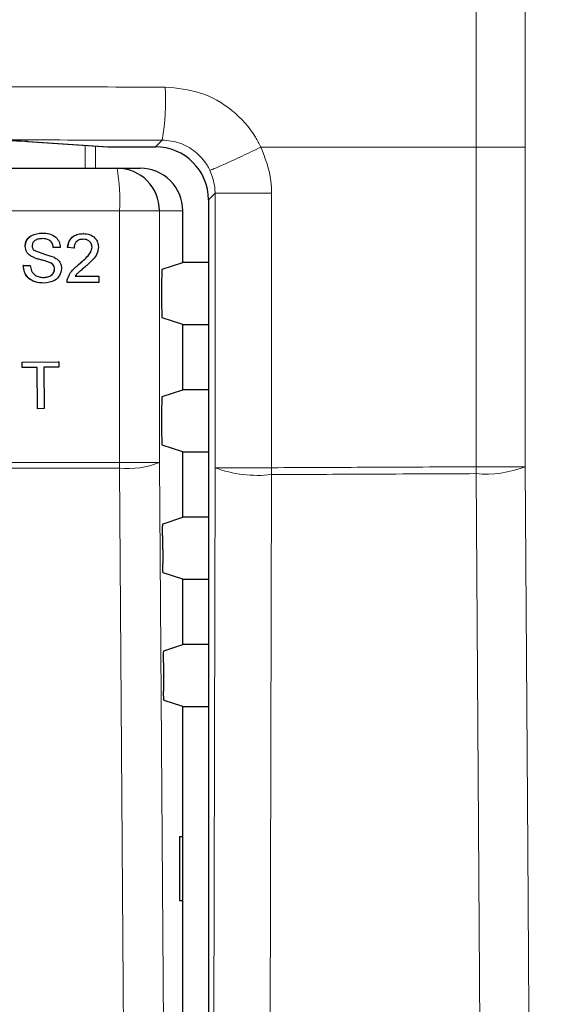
# Model space of a CAD drawing. Header units: millimetres. Extents: x 5 to 418, y 2 to 292.
# Tile 35 of 74: x 119.65 to 123.95, y 175.99 to 183.72. Entities that reach past the tile are written whole.
import ezdxf

# ---------------------------------------------------------------- set-up
doc = ezdxf.new("R2010")
doc.units = ezdxf.units.MM
doc.layers.add('SLD-0', color=7, linetype='Continuous')
doc.styles.add('SLDTEXTSTYLE0', font='TXT', dxfattribs={"width": 0.605})
doc.dimstyles.new('SLDDIMSTYLE2', dxfattribs={"dimtxt": 3.5, "dimasz": 3.302, "dimexe": 0, "dimexo": 0.0625, "dimgap": 0.875, "dimtad": 1, "dimdec": 1, "dimlfac": 6, "dimrnd": 1e-09, "dimzin": 12, "dimdsep": 46, "dimtxsty": 'SLDTEXTSTYLE0', "dimsah": 1, "dimcen": 0.09, "dimadec": 0, "dimazin": 3, "dimtfac": 1, "dimtofl": 0, "dimtmove": 0, "dimatfit": 3, "dimfxl": 1, "dimfrac": 2, "dimtolj": 1, "dimtzin": 12, "dimarcsym": 0})

# ---------------------------------------------------------------- blocks, each defined once
blk = doc.blocks.new('_D_8')
at = {"layer": 'SLD-0', "color": 7}
for p, q in [((128.8398, 248.1598), (145.3165, 248.1598)), ((144.3165, 94.2725), (144.3165, 248.1598)), ((115.4796, 94.2725), (145.3165, 94.2725))]:
    blk.add_line(p, q, dxfattribs=at)
for centre, start, end in [((141.6308, 171.8602), 63.43495, 116.56505), ((141.6308, 170.572), 243.43495, 296.56505)]:
    blk.add_arc(centre, 6.0056, start, end, dxfattribs=at)
for points in [[(144.3165, 248.1598), (143.8085, 244.8578), (144.8245, 244.8578)], [(144.3165, 94.2725), (144.8245, 97.5745), (143.8085, 97.5745)]]:
    blk.add_solid(points, dxfattribs=at)
at = {"layer": 'SLD-0', "color": 7, "insert": (139.8048, 165.2005), "char_height": 3.5, "attachment_point": 1, "rotation": 90, "style": 'SLDTEXTSTYLE0'}
blk.add_mtext('923,3', dxfattribs=at)

msp = doc.modelspace()

# ---------------------------------------------------------------- linework, layer by layer
at = {"color": 7, "linetype": 'Continuous', "lineweight": 18}
for p, q in [((123.2345, 182.7181), (123.2345, 215.1618)), ((123.6196, 215.1618), (123.6196, 182.7181)), ((120.7164, 182.7196), (120.7694, 182.7726)), ((119.7165, 182.7605), (120.3454, 182.7196)), ((120.1649, 182.5514), (120.1649, 182.7311)), ((120.2454, 182.7259), (120.2454, 182.5514)), ((120.34, 182.7197), (120.3454, 182.7196)), ((123.2345, 182.7181), (121.5454, 182.7181)), ((123.2346, 180.2075), (123.2346, 182.7181)), ((123.6196, 182.7181), (123.6196, 180.2075)), ((121.1851, 182.3551), (121.133, 182.303)), ((121.6287, 182.3551), (121.1851, 182.3551)), ((121.1851, 180.2002), (121.1851, 182.3551)), ((121.6287, 182.3551), (121.6287, 181.9384)), ((120.4344, 182.2181), (116.4327, 182.2181)), ((120.4344, 180.2403), (120.4344, 182.2181)), ((120.7482, 182.2181), (120.4344, 182.2181)), ((120.7482, 182.2181), (120.7482, 180.2403)), ((120.9315, 182.2181), (120.7482, 182.2181)), ((121.6287, 181.9384), (121.6287, 180.2002)), ((116.4327, 180.2403), (120.4344, 180.2403)), ((120.7482, 180.2403), (120.4344, 180.2403)), ((120.4342, 180.1961), (116.4328, 180.1961)), ((121.1582, 168.4111), (121.1851, 180.2002)), ((121.6287, 180.2002), (121.1851, 180.2002)), ((121.6287, 180.1462), (121.6017, 168.3571)), ((123.6196, 180.2075), (123.2346, 180.2075))]:
    msp.add_line(p, q, dxfattribs=at)
at = {"color": 7, "linetype": 'Continuous', "lineweight": 25}
for p, q in [((119.7111, 182.7607), (120.34, 182.7197)), ((119.7111, 182.7607), (119.7165, 182.7605)), ((120.3454, 182.7196), (120.7164, 182.7196)), ((116.4427, 182.5514), (120.4154, 182.5514)), ((120.4154, 182.5514), (120.5977, 182.5514)), ((121.133, 182.303), (121.133, 147.5832)), ((120.9315, 181.8123), (120.9315, 182.2181)), ((119.8272, 182.043), (119.8263, 182.043)), ((120.1507, 182.0381), (120.1498, 182.0381)), ((119.6943, 181.9381), (119.6935, 181.9381)), ((119.9152, 181.93), (119.9143, 181.93)), ((119.9691, 181.93), (119.9152, 181.93)), ((120.028, 181.93), (120.0272, 181.93)), ((120.0771, 181.9251), (120.028, 181.93)), ((120.0771, 181.9251), (120.0762, 181.9251)), ((120.2185, 181.9318), (120.2117, 181.96)), ((120.2194, 181.9318), (120.2185, 181.9318)), ((119.7508, 181.8552), (119.75, 181.8552)), ((119.6796, 181.7875), (119.6787, 181.7875)), ((119.6796, 181.7875), (119.7336, 181.7875)), ((119.8842, 181.8127), (119.8833, 181.8127)), ((120.1165, 181.7981), (120.1156, 181.7981)), ((120.7698, 181.7584), (120.9315, 181.8123)), ((121.133, 181.8123), (120.9315, 181.8123)), ((119.925, 181.761), (119.9241, 181.761)), ((120.0861, 181.7039), (120.2734, 181.7039)), ((120.2734, 181.7039), (120.2734, 181.6548)), ((119.8399, 181.6499), (119.8391, 181.6499)), ((120.0231, 181.6548), (120.0223, 181.6548)), ((120.2734, 181.6548), (120.0231, 181.6548)), ((120.0236, 181.6741), (120.0274, 181.6889)), ((120.0283, 181.6889), (120.0274, 181.6889)), ((120.7655, 181.6751), (120.7655, 181.4611)), ((120.9315, 181.3239), (120.7698, 181.3777)), ((120.9315, 180.8123), (120.9315, 181.3239)), ((120.9315, 181.3239), (121.133, 181.3239)), ((119.6706, 181.029), (119.6701, 181.029)), ((119.6706, 181.029), (119.9569, 181.0318)), ((119.671, 180.9867), (119.6706, 181.029)), ((119.9569, 181.0318), (119.9565, 181.0318)), ((119.9569, 181.0318), (119.9573, 180.9895)), ((119.671, 180.9867), (119.6706, 180.9867)), ((119.7883, 180.9878), (119.671, 180.9867)), ((119.7915, 180.6635), (119.7883, 180.9878)), ((119.9573, 180.9895), (119.84, 180.9884)), ((119.84, 180.9884), (119.8432, 180.664)), ((120.7698, 180.7584), (120.9315, 180.8123)), ((121.133, 180.8123), (120.9315, 180.8123)), ((119.7915, 180.6635), (119.7911, 180.6635)), ((119.8432, 180.664), (119.7915, 180.6635)), ((120.7655, 180.6751), (120.7655, 180.4611)), ((120.9315, 180.3239), (120.7698, 180.3777)), ((120.9315, 179.8123), (120.9315, 180.3239)), ((120.9315, 180.3239), (121.133, 180.3239)), ((120.7762, 179.7605), (120.9315, 179.8123)), ((121.133, 179.8123), (120.9315, 179.8123)), ((120.7719, 179.6662), (120.7735, 179.4474)), ((120.9315, 179.3239), (120.7777, 179.3751)), ((120.9315, 178.8123), (120.9315, 179.3239)), ((120.9315, 179.3239), (121.133, 179.3239)), ((120.7832, 178.7629), (120.9315, 178.8123)), ((121.133, 178.8123), (120.9315, 178.8123)), ((120.7789, 178.6685), (120.7805, 178.445)), ((120.9315, 178.3239), (120.7848, 178.3728)), ((120.9315, 175.8123), (120.9315, 178.3239)), ((120.9315, 178.3239), (121.133, 178.3239)), ((120.9306, 177.3014), (120.9053, 177.3019)), ((120.9053, 177.3019), (120.9053, 176.801)), ((120.9306, 176.8014), (120.9306, 177.3014)), ((120.9053, 176.801), (120.9306, 176.8014))]:
    msp.add_line(p, q, dxfattribs=at)
at = {"color": 7, "linetype": 'Continuous', "lineweight": 18, "flags": 128}
for points in [[(120.7482, 180.2403), (120.7898, 174.3413), (120.8313, 168.4464)], [(120.5176, 168.4022), (120.513, 169.0629), (120.4943, 171.7058), (120.4342, 180.1961)], [(123.316, 168.3668), (123.3103, 169.193), (123.2875, 172.4978), (123.2646, 175.8026), (123.2346, 180.1536)], [(123.6196, 180.2075), (123.6403, 177.2095), (123.6609, 174.2115), (123.7008, 168.4208)]]:
    msp.add_lwpolyline(points, dxfattribs=at)
at = {"color": 7, "linetype": 'Continuous', "lineweight": 18}
for centre, radius, start, end in [((118.9613, 183.0897), 1.8357, 350.0512, 3.10577), ((118.9586, 182.3011), 1.4781, 356.77862, 9.748), ((114.6342, 180.2402), 5.8001, 359.56407, 0.00076), ((120.4974, 180.8845), 0.6913, 264.75278, 291.27288), ((121.5188, 181.0929), 0.953, 249.50021, 276.61844), ((115.2473, 180.1732), 6.3814, 359.75757, 0.24243), ((117.6871, 180.1806), 5.5475, 359.72132, 0.27868), ((123.3107, 181.011), 0.8608, 264.92627, 291.03033)]:
    msp.add_arc(centre, radius, start, end, dxfattribs=at)
at = {"color": 7, "linetype": 'Continuous', "lineweight": 25}
for centre, radius, start, end in [((120.3454, 182.8029), 0.0833, 266.27284, 270), ((120.4151, 182.2183), 0.3331, 359.96074, 89.96069)]:
    msp.add_arc(centre, radius, start, end, dxfattribs=at)
at = {"color": 7, "linetype": 'Continuous', "lineweight": 18}
for centre, major_axis, ratio, end_param in [((110.8312, 180.2925), (166.6667, 0), 0.017411, 1.523445), ((110.8312, 179.8759), (166.25, 0), 0.017455, 1.522912)]:
    msp.add_ellipse(centre, major_axis=major_axis, ratio=ratio, start_param=1.510982, end_param=end_param, dxfattribs=at)
at = {"color": 7, "linetype": 'Continuous', "lineweight": 25}
for centre, major_axis, ratio, start_param, end_param in [((118.6701, 182.7556), (1.0833, 0), 0.017455, 0.261799, 1.460929), ((120.7162, 182.3028), (0.2948, 0.2948), 0.999574, 5.497939, 7.068431), ((120.5977, 182.2181), (-0.3338, 0), 0.99863, 3.141593, 4.712389), ((120.7699, 181.6751), (0, 0.0833), 0.052408, 0.017453, 1.570796), ((120.7699, 181.4611), (0, 0.0833), 0.052408, 1.570796, 3.124139), ((120.7699, 180.6751), (0, 0.0833), 0.052408, 0.017453, 1.570796), ((120.7699, 180.4611), (0, 0.0833), 0.052408, 1.570796, 3.124139)]:
    msp.add_ellipse(centre, major_axis=major_axis, ratio=ratio, start_param=start_param, end_param=end_param, dxfattribs=at)
at = {"color": 7, "linetype": 'Continuous', "lineweight": 18}
for points, knots in [([(120.7943, 183.1892), (120.8883, 183.1799), (121.0762, 183.1612), (121.3254, 183.0169), (121.4742, 182.8535), (121.5316, 182.7444), (121.5454, 182.7181)], [0, 0, 0, 0, 0.301658, 0.603156, 0.904472, 1, 1, 1, 1]), ([(120.7694, 182.7726), (120.8162, 182.7679), (120.9099, 182.7585), (121.0341, 182.6862), (121.1082, 182.6044), (121.1367, 182.5498), (121.1436, 182.5367)], [0, 0, 0, 0, 0.301461, 0.603006, 0.904449, 1, 1, 1, 1]), ([(121.5454, 182.7181), (121.5791, 182.6298), (121.6242, 182.5118), (121.6278, 182.3866), (121.6287, 182.3551)], [0, 0, 0, 0, 0.747651, 1, 1, 1, 1]), ([(121.1436, 182.5367), (121.1604, 182.4925), (121.1829, 182.4335), (121.1846, 182.3709), (121.1851, 182.3551)], [0, 0, 0, 0, 0.747733, 1, 1, 1, 1]), ([(121.6287, 180.2002), (121.8848, 180.2013), (122.4202, 180.2036), (122.9554, 180.2062), (123.2346, 180.2075)], [0, 0, 0, 0, 0.478278, 1, 1, 1, 1]), ([(123.2346, 180.1536), (122.9554, 180.1522), (122.4202, 180.1497), (121.8848, 180.1473), (121.6287, 180.1462)], [0, 0, 0, 0, 0.521722, 1, 1, 1, 1])]:
    msp.add_open_spline(points, degree=3, knots=knots, dxfattribs=at)
for points in [[(121.5454, 182.7181), (121.5202, 182.7059), (121.47, 182.6817), (121.3962, 182.6467), (121.3274, 182.6146), (121.2663, 182.5866), (121.2153, 182.5639), (121.1767, 182.5476), (121.1508, 182.5375), (121.146, 182.5369), (121.1436, 182.5367)], [(123.6196, 182.7181), (123.6117, 182.7181), (123.5959, 182.7181), (123.5072, 182.7181), (123.3835, 182.7181), (123.2842, 182.7181), (123.2346, 182.7181)]]:
    msp.add_open_spline(points, degree=3, dxfattribs=at)
at = {"color": 7, "linetype": 'Continuous', "lineweight": 25}
for points, knots in [([(119.6934, 181.9381), (119.6947, 181.9499), (119.6973, 181.9735), (119.7164, 182.0045), (119.7578, 182.0364), (119.7981, 182.0403), (119.8263, 182.043)], [0, 0, 0, 0, 0.187029, 0.374124, 0.56114, 1, 1, 1, 1]), ([(119.6943, 181.9381), (119.6956, 181.9499), (119.6982, 181.9735), (119.7172, 182.0045), (119.7587, 182.0364), (119.799, 182.0403), (119.8272, 182.043)], [0, 0, 0, 0, 0.187029, 0.374124, 0.56114, 1, 1, 1, 1]), ([(119.8293, 181.9988), (119.8189, 181.9984), (119.7982, 181.9977), (119.7705, 181.9869), (119.7517, 181.9662), (119.7494, 181.9498), (119.7483, 181.9416)], [0, 0, 0, 0, 0.28129, 0.56082, 0.78068, 1, 1, 1, 1]), ([(119.8272, 182.043), (119.8462, 182.0418), (119.884, 182.0395), (119.933, 182.0154), (119.963, 181.9746), (119.9671, 181.9449), (119.9691, 181.93)], [0, 0, 0, 0, 0.280797, 0.560151, 0.779877, 1, 1, 1, 1]), ([(119.9143, 181.93), (119.9122, 181.9415), (119.9081, 181.9643), (119.8772, 181.9956), (119.847, 181.9976), (119.8285, 181.9988)], [0, 0, 0, 0, 0.281097, 0.560287, 1, 1, 1, 1]), ([(119.9152, 181.93), (119.9131, 181.9415), (119.909, 181.9643), (119.8781, 181.9956), (119.8479, 181.9976), (119.8293, 181.9988)], [0, 0, 0, 0, 0.281097, 0.560287, 1, 1, 1, 1]), ([(120.0271, 181.93), (120.03, 181.947), (120.0356, 181.9809), (120.0685, 182.0185), (120.1096, 182.0359), (120.1364, 182.0374), (120.1498, 182.0381)], [0, 0, 0, 0, 0.280235, 0.558893, 0.779132, 1, 1, 1, 1]), ([(120.028, 181.93), (120.0309, 181.947), (120.0365, 181.9809), (120.0694, 182.0185), (120.1105, 182.0359), (120.1373, 182.0374), (120.1507, 182.0381)], [0, 0, 0, 0, 0.280235, 0.558893, 0.779132, 1, 1, 1, 1]), ([(120.1507, 182.0381), (120.1674, 182.037), (120.2007, 182.0346), (120.2406, 182.0081), (120.2649, 181.9716), (120.2673, 181.9454), (120.2685, 181.9323)], [0, 0, 0, 0, 0.280482, 0.559644, 0.779749, 1, 1, 1, 1]), ([(119.7508, 181.8552), (119.7422, 181.8601), (119.725, 181.8698), (119.7004, 181.8968), (119.6966, 181.9224), (119.6943, 181.9381)], [0, 0, 0, 0, 0.2814452, 0.5622732, 1, 1, 1, 1]), ([(119.7483, 181.9416), (119.749, 181.9344), (119.7501, 181.9217), (119.7584, 181.912), (119.762, 181.9077)], [0, 0, 0, 0, 0.5596169, 1, 1, 1, 1]), ([(120.1496, 181.9939), (120.1391, 181.9931), (120.1179, 181.9915), (120.0925, 181.9743), (120.0789, 181.95), (120.0777, 181.9334), (120.0771, 181.9251)], [0, 0, 0, 0, 0.28041, 0.559489, 0.779375, 1, 1, 1, 1]), ([(120.1156, 181.7981), (120.1401, 181.8191), (120.1742, 181.8483), (120.2118, 181.8939), (120.2163, 181.9192), (120.2185, 181.9318)], [0, 0, 0, 0, 0.561313, 0.781386, 1, 1, 1, 1]), ([(120.1165, 181.7981), (120.141, 181.8191), (120.175, 181.8483), (120.2127, 181.8939), (120.2172, 181.9192), (120.2194, 181.9318)], [0, 0, 0, 0, 0.561313, 0.781386, 1, 1, 1, 1]), ([(120.2194, 181.9318), (120.2181, 181.9416), (120.2155, 181.9613), (120.1957, 181.9818), (120.1727, 181.9925), (120.1573, 181.9934), (120.1496, 181.9939)], [0, 0, 0, 0, 0.27908, 0.558612, 0.779043, 1, 1, 1, 1]), ([(120.2685, 181.9323), (120.2659, 181.914), (120.2607, 181.8773), (120.2196, 181.8242), (120.184, 181.7937), (120.1623, 181.775)], [0, 0, 0, 0, 0.278741, 0.558834, 1, 1, 1, 1]), ([(119.8842, 181.8127), (119.8691, 181.8176), (119.8442, 181.8256), (119.8088, 181.8345), (119.7792, 181.843), (119.7603, 181.8511), (119.7508, 181.8552)], [0, 0, 0, 0, 0.339939, 0.560025, 0.780082, 1, 1, 1, 1]), ([(119.762, 181.9077), (119.7897, 181.8972), (119.8393, 181.8783), (119.8901, 181.863), (119.9125, 181.8563)], [0, 0, 0, 0, 0.558382, 1, 1, 1, 1]), ([(119.9125, 181.8563), (119.9227, 181.8511), (119.9429, 181.8409), (119.9649, 181.8173), (119.9771, 181.7904), (119.9783, 181.7725), (119.9789, 181.7636)], [0, 0, 0, 0, 0.280371, 0.559909, 0.779859, 1, 1, 1, 1]), ([(119.839, 181.6499), (119.8167, 181.651), (119.7722, 181.6533), (119.7162, 181.6854), (119.6847, 181.7351), (119.6807, 181.77), (119.6787, 181.7875)], [0, 0, 0, 0, 0.280814, 0.559563, 0.77962, 1, 1, 1, 1]), ([(119.8399, 181.6499), (119.8176, 181.651), (119.7731, 181.6533), (119.7171, 181.6854), (119.6856, 181.7351), (119.6816, 181.77), (119.6796, 181.7875)], [0, 0, 0, 0, 0.280814, 0.559563, 0.77962, 1, 1, 1, 1]), ([(119.7336, 181.7875), (119.7357, 181.7729), (119.7401, 181.7437), (119.7685, 181.7119), (119.8032, 181.6965), (119.8261, 181.6949), (119.8376, 181.6941)], [0, 0, 0, 0, 0.280632, 0.5586744, 0.7791973, 1, 1, 1, 1]), ([(119.9241, 181.761), (119.9235, 181.7676), (119.9222, 181.7808), (119.9082, 181.801), (119.8927, 181.8083), (119.8833, 181.8127)], [0, 0, 0, 0, 0.280089, 0.55997, 1, 1, 1, 1]), ([(119.925, 181.761), (119.9243, 181.7676), (119.9231, 181.7808), (119.9091, 181.801), (119.8936, 181.8083), (119.8842, 181.8127)], [0, 0, 0, 0, 0.280089, 0.55997, 1, 1, 1, 1]), ([(120.0283, 181.6889), (120.0347, 181.7037), (120.0454, 181.7283), (120.0696, 181.7567), (120.0921, 181.7784), (120.1084, 181.7916), (120.1165, 181.7981)], [0, 0, 0, 0, 0.3394111, 0.559525, 0.7797523, 1, 1, 1, 1]), ([(120.1623, 181.775), (120.1532, 181.7675), (120.1381, 181.7551), (120.1174, 181.7376), (120.1001, 181.7223), (120.0908, 181.71), (120.0861, 181.7039)], [0, 0, 0, 0, 0.340038, 0.560063, 0.78009, 1, 1, 1, 1]), ([(119.8367, 181.6941), (119.8481, 181.6948), (119.8711, 181.6963), (119.9007, 181.7104), (119.9202, 181.734), (119.9228, 181.752), (119.9241, 181.761)], [0, 0, 0, 0, 0.2809172, 0.5608127, 0.7805018, 1, 1, 1, 1]), ([(119.8376, 181.6941), (119.849, 181.6948), (119.872, 181.6963), (119.9016, 181.7104), (119.9211, 181.734), (119.9237, 181.752), (119.925, 181.761)], [0, 0, 0, 0, 0.280917, 0.560813, 0.780502, 1, 1, 1, 1]), ([(119.9789, 181.7636), (119.9759, 181.7449), (119.9698, 181.7076), (119.9178, 181.6588), (119.8695, 181.6533), (119.8399, 181.6499)], [0, 0, 0, 0, 0.2799417, 0.5600797, 1, 1, 1, 1]), ([(120.0231, 181.6548), (120.0233, 181.6613), (120.0235, 181.6729), (120.0268, 181.684), (120.0283, 181.6889)], [0, 0, 0, 0, 0.559956, 1, 1, 1, 1]), ([(120.7719, 179.6662), (120.7719, 179.6755), (120.7719, 179.6942), (120.7724, 179.7208), (120.7734, 179.7422), (120.7747, 179.7572), (120.7757, 179.7594), (120.7762, 179.7605)], [0, 0, 0, 0, 0.198387, 0.396762, 0.595507, 0.795319, 1, 1, 1, 1]), ([(120.7777, 179.3751), (120.7772, 179.3762), (120.7763, 179.3784), (120.7749, 179.3933), (120.774, 179.415), (120.7736, 179.4346), (120.7735, 179.4456), (120.7735, 179.4474)], [0, 0, 0, 0, 0.23926, 0.478544, 0.717125, 0.954273, 1, 1, 1, 1]), ([(120.7789, 178.6685), (120.7789, 178.6779), (120.7789, 178.6966), (120.7795, 178.7231), (120.7804, 178.7445), (120.7817, 178.7595), (120.7827, 178.7618), (120.7832, 178.7629)], [0, 0, 0, 0, 0.198384, 0.396757, 0.5955, 0.795311, 1, 1, 1, 1]), ([(120.7848, 178.3728), (120.7843, 178.3739), (120.7833, 178.376), (120.782, 178.391), (120.781, 178.4126), (120.7806, 178.4322), (120.7805, 178.4433), (120.7805, 178.445)], [0, 0, 0, 0, 0.239263, 0.4785504, 0.7171327, 0.9542801, 1, 1, 1, 1])]:
    msp.add_open_spline(points, degree=3, knots=knots, dxfattribs=at)

# ---------------------------------------------------------------- dimensions: what is measured, and where the dimension line sits
at = {"layer": 'SLD-0', "color": 7}
dim = msp.add_linear_dim(base=(144.3165, 248.1598), p1=(115.4796, 94.2725), p2=(128.8398, 248.1598), angle=90, text='(<>)', dimstyle='SLDDIMSTYLE2', dxfattribs=at)
dim.commit()
dim.dimension.update_dxf_attribs({"geometry": '_D_8', "text_midpoint": (144.3165, 171.2161), "dimtype": 160})

doc.saveas('drawing.dxf')
